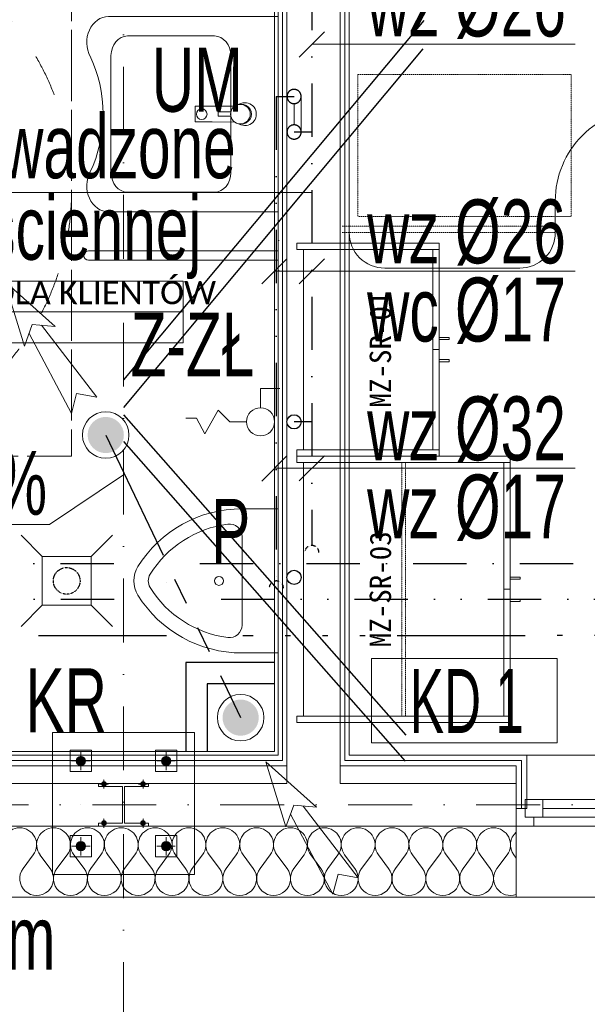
# Model space of a CAD drawing. Header units: centimetres. Extents: x -9388 to 91680, y -1419244 to 50347.
# Tile 64 of 183: x 38582 to 40179, y -711102 to -708330. Entities that reach past the tile are written whole.
import ezdxf
from ezdxf.enums import TextEntityAlignment as Align

# ---------------------------------------------------------------- set-up
doc = ezdxf.new("R2010")
doc.units = ezdxf.units.CM
for name, pattern in [('ACAD_ISO14W100', [24, 12, -3, 0, -3, 0, -3, 0, -3]), ('CENTER', [2, 1.25, -0.25, 0.25, -0.25]), ('DIVIDE2', [0.625, 0.25, -0.125, 0, -0.125, 0, -0.125]), ('GCAD_ISO12W100', [21, 12, -3, 0, -3, 0, -3]), ('HIDDEN2', [0.1875, 0.125, -0.0625]), ('ISO14W100', [25.5, 12, -3, 0.5, -3, 0.5, -3, 0.5, -3]), ('KOPISTO BUDYNEK C 09.10.12-PW_WODA$0$DASHDOT', [1, 0.5, -0.25, 0, -0.25]), ('KOPISTO BUDYNEK C 09.10.12-PW_WODA$0$DIVIDE', [1.25, 0.5, -0.25, 0, -0.25, 0, -0.25]), ('Krawędzie ukryte dłuższe', [225, 200, -25]), ('Kropki i Kreski', [360, 180, -90, 0, -90]), ('PHANTOM', [2.5, 1.25, -0.25, 0.25, -0.25, 0.25, -0.25]), ('Przerywana', [240, 120, -120])]:
    doc.linetypes.add(name, pattern=pattern)
for name, color, linetype, lineweight in [('! pow os niepelnosprawnej_Nr_pióra__161', 7, 'Continuous', 5), ('! słupy stalowe_Nr_pióra__7', 7, 'Continuous', 13), ('Metryczki pomieszczeń ArchiCADa_Nr_pióra__6', 7, 'Continuous', 13), ('Okna ArchiCADa_Nr_pióra__23', 7, 'Continuous', 15), ('Okna ArchiCADa_Nr_pióra__3', 7, 'Continuous', 13), ('Okna ArchiCADa_Nr_pióra__41', 7, 'Continuous', 15), ('Osie_Nr_pióra__1', 7, 'Continuous', 13), ('Osie_Nr_pióra__4', 7, 'Continuous', 13), ('Q_ks_opis', 3, 'Continuous', 13), ('Q_ks_opis_pion', 3, 'Continuous', 13), ('Q_opisy_średnice_woda', 3, 'Continuous', 9), ('Q_podkład', 8, 'Continuous', 9), ('Q_strzałki', 3, 'Continuous', 13), ('Q_w_armatura', 71, 'Continuous', 13), ('Q_w_opis_urządzenia', 83, 'Continuous', 13), ('Q_wys prowadzenia instalacji', 6, 'Continuous', 13), ('Strefy_Nr_pióra__101', 7, 'Continuous', 5), ('Wnętrze - umeblowanie_Nr_pióra__1', 7, 'Continuous', 13), ('Wnętrze - umeblowanie_Nr_pióra__101', 7, 'Continuous', 5), ('Ściany wewnętrzne_Nr_pióra__1', 7, 'Continuous', 13), ('Ściany wewnętrzne_Nr_pióra__41', 7, 'Continuous', 15), ('Ściany zewnętrzne_Nr_pióra__1', 7, 'Continuous', 13), ('Ściany zewnętrzne_Nr_pióra__174', 7, 'Continuous', 5), ('Ściany zewnętrzne_Nr_pióra__41', 7, 'Continuous', 15)]:
    doc.layers.add(name, color=color, linetype=linetype, lineweight=lineweight)
for name, color, linetype in [('! Strefy Powierzchnie', 7, 'Continuous'), ('Okna ArchiCADa', 7, 'Continuous'), ('Osie', 7, 'Continuous'), ('Wnętrze - umeblowanie', 7, 'Continuous')]:
    doc.layers.add(name, color=color, linetype=linetype)
for name, color, linetype, lineweight, true_color in [('! słupy stalowe_Nr_pióra__232', 7, 'Continuous', 13, 0x24a2ff), ('Q_cw_podejścia', 7, 'ACAD_ISO14W100', 30, 0xfe00ff), ('Q_Działka cyrkulacyjna', 7, 'ISO14W100', 30, 0xffc000), ('Q_Działka wody ciepłej', 6, 'KOPISTO BUDYNEK C 09.10.12-PW_WODA$0$DIVIDE', 30, 0xff00ff), ('Q_Działka wody zimnej', 4, 'KOPISTO BUDYNEK C 09.10.12-PW_WODA$0$DASHDOT', 30, 0x00ffff), ('Q_kd', 7, 'PHANTOM', 30, 0x01ff01), ('Q_kd_pion', 7, 'CENTER', 35, 0x34cc00), ('Q_ks', 7, 'DIVIDE2', 30, 0x997301), ('Q_wz_podejścia', 7, 'GCAD_ISO12W100', 30, 0x01ffff)]:
    doc.layers.add(name, color=color, linetype=linetype, lineweight=lineweight, true_color=true_color)
doc.layers.add('Q_uwagi', color=7, linetype='Continuous', lineweight=30, true_color=0xff0101, plot=False)
doc.styles.add('ARIAL', font='ARIALN.TTF', dxfattribs={"width": 0.9, "height": 0.002})
doc.styles.add('Arial Narrow_____', font='ARIALN.TTF', dxfattribs={"width": 0.8})
doc.styles.add('GENERATED_STYLE_1', font='calibri.ttf')
doc.styles.add('GENERATED_STYLE_2', font='arial.ttf')
doc.styles.add('GENERATED_STYLE_3', font='calibri.ttf')

# ---------------------------------------------------------------- blocks, each defined once
blk = doc.blocks.new('TOALETA DLA KLIENTÓW_04_2', base_point=(36920.6, -709603))
at = {"layer": 'Metryczki pomieszczeń ArchiCADa_Nr_pióra__6', "linetype": 'Continuous'}
for p, q in [((36377, -709491.4), (36394.4, -709406.5)), ((36394.4, -709406.5), (37481.6, -709629.8)), ((36359.5, -709576.2), (36377, -709491.4)), ((37464.2, -709714.7), (36377, -709491.4)), ((36377, -709491.4), (37464.2, -709714.7)), ((37446.8, -709799.6), (36359.5, -709576.2)), ((37481.6, -709629.8), (37464.2, -709714.7)), ((37464.2, -709714.7), (37446.8, -709799.6))]:
    blk.add_line(p, q, dxfattribs=at)
at = {"layer": 'Metryczki pomieszczeń ArchiCADa_Nr_pióra__6'}
for tag, height, style, p in [('ROOM_NAME', 65, 'GENERATED_STYLE_1', (36443.4, -709416.2)), ('listZoneProperty', 65, 'GENERATED_STYLE_2', (36425.9, -709508.7)), ('DUMMY_385', 65, 'GENERATED_STYLE_2', (36553.3, -709536.6)), ('DUMMY_386', 43.3, 'GENERATED_STYLE_2', (36638.2, -709549.9))]:
    blk.add_attdef(tag, text='', height=height, rotation=348.3916, dxfattribs=dict(at, style=style)).set_placement(p, align=Align.TOP_LEFT)
blk = doc.blocks.new('Umywalka 19')
at = {"layer": 'Wnętrze - umeblowanie_Nr_pióra__101', "color": 8, "linetype": 'Continuous'}
for p, q in [((-275, -477), (-275, -0.2)), ((-275, -0.2), (275, -0.2)), ((275, -0.2), (275, -477)), ((-29.9, -104.7), (-25.7, -115.7)), ((25.7, -115.7), (29.9, -104.7)), ((-165, -132.6), (165, -132.6)), ((-22.7, -121.5), (-22, -186)), ((-6, -168.5), (-6, -132.8)), ((6, -168.5), (6, -132.8)), ((22, -186), (22.7, -121.5)), ((-220, -179), (-220, -424)), ((-22, -186), (-22, -233.5)), ((-6, -168.5), (6, -168.5)), ((22, -233.5), (22, -186)), ((220, -424), (220, -179)), ((-22, -233.5), (22, -233.5)), ((-165, -470.4), (165, -470.4))]:
    blk.add_line(p, q, dxfattribs=at)
for centre, radius in [((0, -106), 27.5), ((0, -215), 15)]:
    blk.add_circle(centre, radius, dxfattribs=at)
for centre, radius, start, end in [((0, -93.3), 32, 339.1675, 200.8325), ((0, -102.6), 27.5, 356.3287, 183.6713), ((0, -106), 27.5, 200.8325, 214.3749), ((0, -106), 27.5, 325.6251, 339.1675)]:
    blk.add_arc(centre, radius, start, end, dxfattribs=at)
for centre, major_axis, start_param, end_param in [((-163.8, -180), (-56.2, 0), 4.733875, 6.2617), ((163.8, -180), (-56.2, 0), 3.163078, 4.690903), ((-163.8, -423), (-56.2, 0), 0.021486, 1.549311), ((163.8, -423), (-56.2, 0), 1.592282, 3.120107), ((-202, -477), (-73, 0), 0, 2.147669), ((0, -768.7), (-327.8, 0), 4.188401, 5.239837), ((202, -477), (-73, 0), 0.993924, 3.141593)]:
    blk.add_ellipse(centre, major_axis=major_axis, ratio=0.842831, start_param=start_param, end_param=end_param, dxfattribs=at)
blk = doc.blocks.new('Pisuar 19')
at = {"layer": 'Wnętrze - umeblowanie_Nr_pióra__101', "color": 8, "linetype": 'Continuous'}
for p, q in [((-203, -101.5), (-203, 0)), ((203, 0), (-203, 0)), ((203, -101.5), (203, 0)), ((-124.5, -101.5), (124.5, -101.5))]:
    blk.add_line(p, q, dxfattribs=at)
blk.add_circle((0, -166.5), 12.6, dxfattribs=at)
for centre, radius, start, end in [((142.1, -101.5), 345.1, 180, 238.1092), ((-124.5, -137), 35.5, 90, 187.0582), ((-142.1, -101.5), 345.1, 301.8908, 0), ((124.5, -137), 35.5, 352.9418, 90), ((142.1, -101.5), 304.5, 187.5275, 238.1092), ((-142.1, -101.5), 304.5, 301.8908, 352.4725), ((0, -329.9), 35.5, 238.1092, 301.8908), ((0, -329.9), 76.1, 238.1092, 301.8908)]:
    blk.add_arc(centre, radius, start, end, dxfattribs=at)
blk = doc.blocks.new('Standardowy znacznik siatki')
at = {"layer": 'Osie_Nr_pióra__4', "linetype": 'Kropki i Kreski'}
blk.add_line((1000, 0), (17990.8, 0), dxfattribs=at)
at = {"layer": 'Osie_Nr_pióra__1', "style": 'GENERATED_STYLE_3'}
for tag, p in [('AC_MarkerText_1_0', (-125, 4.9)), ('AC_MarkerText_1_1', (19115.8, 4.9))]:
    blk.add_attdef(tag, text='', height=100, rotation=360, dxfattribs=at).set_placement(p, align=Align.MIDDLE_CENTER)
blk = doc.blocks.new('Standardowy znacznik siatki_8')
at = {"layer": 'Osie_Nr_pióra__4', "linetype": 'Kropki i Kreski'}
blk.add_line((1000, 0), (12138.2, 0), dxfattribs=at)
at = {"layer": 'Osie_Nr_pióra__1', "style": 'GENERATED_STYLE_3'}
for tag, p in [('AC_MarkerText_1_0', (-125, 5.7)), ('AC_MarkerText_1_1', (13263.2, 5.7))]:
    blk.add_attdef(tag, text='', height=100, rotation=270, dxfattribs=at).set_placement(p, align=Align.MIDDLE_CENTER)
blk = doc.blocks.new('Okno 19')
at = {"layer": 'Okna ArchiCADa_Nr_pióra__23', "color": 8, "linetype": 'Continuous'}
for p, q in [((-450, 0), (-425, 0)), ((-425, 25), (-375, 25)), ((-425, -25), (-425, 25)), ((-425, 0), (-425, -25)), ((-375, 25), (-375, -25)), ((-375, 25), (375, 25)), ((-375, 0), (375, 0)), ((375, -25), (375, 25)), ((375, 25), (425, 25)), ((425, 25), (425, -25)), ((425, -25), (425, 0)), ((425, 0), (450, 0)), ((-425, -25), (-400, -25)), ((-375, -25), (-425, -25)), ((-400, -25), (-400, -50)), ((375, -25), (-375, -25)), ((425, -25), (375, -25)), ((400, -50), (400, -25)), ((400, -25), (425, -25)), ((-400, -50), (-450, -50)), ((450, -50), (400, -50))]:
    blk.add_line(p, q, dxfattribs=at)
at = {"layer": 'Okna ArchiCADa_Nr_pióra__3', "color": 8, "linetype": 'Continuous'}
for p, q in [((-420, 150), (420, 150)), ((-375, 25), (375, 25)), ((400, -50), (-400, -50)), ((-450, -250), (450, -250))]:
    blk.add_line(p, q, dxfattribs=at)
at = {"layer": 'Okna ArchiCADa_Nr_pióra__41', "color": 8, "linetype": 'Continuous'}
for p, q in [((-450, -50), (-450, 0)), ((450, -50), (450, 0))]:
    blk.add_line(p, q, dxfattribs=at)
blk = doc.blocks.new('PAB.01_RZUT PRZYZIEMIA')
at = {"layer": '! słupy stalowe_Nr_pióra__7', "linetype": 'Continuous'}
for points in [[(38767, -710416.8, 1), (38741, -710416.8, 1)], [(38767, -710416.8, 1), (38741, -710416.8, 1)], [(39007, -710416.8, 1), (38981, -710416.8, 1)], [(39007, -710416.8, 1), (38981, -710416.8, 1)], [(38825.5, -710481.8, 1), (38812.5, -710481.8, 1)], [(38825.5, -710481.8, 1), (38812.5, -710481.8, 1)], [(38935.5, -710481.8, 1), (38922.5, -710481.8, 1)], [(38935.5, -710481.8, 1), (38922.5, -710481.8, 1)], [(38825.5, -710591.8, 1), (38812.5, -710591.8, 1)], [(38825.5, -710591.8, 1), (38812.5, -710591.8, 1)], [(38935.5, -710591.8, 1), (38922.5, -710591.8, 1)], [(38935.5, -710591.8, 1), (38922.5, -710591.8, 1)], [(38767, -710656.8, 1), (38741, -710656.8, 1)], [(38767, -710656.8, 1), (38741, -710656.8, 1)], [(39007, -710656.8, 1), (38981, -710656.8, 1)], [(39007, -710656.8, 1), (38981, -710656.8, 1)]]:
    blk.add_hatch(color=8, dxfattribs=at).paths.add_polyline_path(points)
at = {"layer": '! pow os niepelnosprawnej_Nr_pióra__161', "color": 8, "linetype": 'Krawędzie ukryte dłuższe', "flags": 128}
blk.add_lwpolyline([(37228, -708058.7), (38728, -708058.7), (38728, -709558.7), (37228, -709558.7)], close=True, dxfattribs=at)
at = {"layer": '! pow os niepelnosprawnej_Nr_pióra__161', "color": 8, "linetype": 'Przerywana'}
blk.add_circle((37978, -708808.7), 750, dxfattribs=at)
at = {"layer": '! Strefy Powierzchnie', "color": 8, "linetype": 'Continuous', "lineweight": 0, "flags": 128}
for points in [[(37219, -707979.3), (37219, -710390.3), (39299, -710390.3), (39299, -707979.3)], [(39509, -707968.4), (39509, -710400.3), (42029, -710400.3), (42029, -708999.7), (41158.5, -708999.3), (41159, -707969.2)]]:
    blk.add_lwpolyline(points, close=True, dxfattribs=at)
at = {"layer": '! słupy stalowe_Nr_pióra__232', "color": 8, "linetype": 'Continuous'}
for p, q in [((38874, -709915.7), (38874.1, -709915.7)), ((38994, -709915.7), (38994.1, -709915.7)), ((38674, -710336.8), (38674.1, -710336.8)), ((39074, -710336.8), (38674, -710336.8)), ((38674, -710336.8), (38674, -710736.8)), ((39074, -710736.8), (39074, -710336.8)), ((38784, -710386.8), (38724, -710386.8)), ((38724, -710386.8), (38724, -710446.8)), ((38784, -710446.8), (38784, -710386.8)), ((39024, -710386.8), (38964, -710386.8)), ((38964, -710386.8), (38964, -710446.8)), ((39024, -710446.8), (39024, -710386.8)), ((38742.9, -710412), (38742, -710416.5)), ((38742.9, -710412.2), (38742, -710416.8)), ((38742, -710416.5), (38742, -710421.8)), ((38742, -710416.8), (38742.9, -710421.4)), ((38745.5, -710408.1), (38742.9, -710412)), ((38745.5, -710408.3), (38742.9, -710412.2)), ((38742.9, -710421.4), (38745.5, -710425.3)), ((38749.4, -710405.5), (38745.5, -710408.1)), ((38749.4, -710405.7), (38745.5, -710408.3)), ((38745.5, -710425.3), (38749.4, -710427.9)), ((38754, -710404.5), (38749.4, -710405.5)), ((38754, -710404.8), (38749.4, -710405.7)), ((38749.4, -710427.9), (38754, -710428.8)), ((38758.6, -710405.5), (38754, -710404.5)), ((38758.6, -710405.7), (38754, -710404.8)), ((38754, -710416.8), (38754.1, -710416.8)), ((38754, -710416.8), (38754.1, -710416.8)), ((38754, -710416.8), (38754.1, -710416.8)), ((38754, -710428.8), (38758.6, -710427.9)), ((38762.5, -710408.1), (38758.6, -710405.5)), ((38762.5, -710408.3), (38758.6, -710405.7)), ((38758.6, -710427.9), (38762.5, -710425.3)), ((38765.1, -710412), (38762.5, -710408.1)), ((38765.1, -710412.2), (38762.5, -710408.3)), ((38762.5, -710425.3), (38765.1, -710421.4)), ((38766, -710416.5), (38765.1, -710412)), ((38766, -710416.8), (38765.1, -710412.2)), ((38765.1, -710421.4), (38766, -710416.8)), ((38766, -710421.8), (38766, -710416.5)), ((38982.9, -710412), (38982, -710416.5)), ((38982.9, -710412.2), (38982, -710416.8)), ((38982, -710416.5), (38982, -710421.8)), ((38982, -710416.8), (38982.9, -710421.4)), ((38985.5, -710408.1), (38982.9, -710412)), ((38985.5, -710408.3), (38982.9, -710412.2)), ((38982.9, -710421.4), (38985.5, -710425.3)), ((38989.4, -710405.5), (38985.5, -710408.1)), ((38989.4, -710405.7), (38985.5, -710408.3)), ((38985.5, -710425.3), (38989.4, -710427.9)), ((38994, -710404.5), (38989.4, -710405.5)), ((38994, -710404.8), (38989.4, -710405.7)), ((38989.4, -710427.9), (38994, -710428.8)), ((38998.6, -710405.5), (38994, -710404.5)), ((38998.6, -710405.7), (38994, -710404.8)), ((38994, -710416.8), (38994.1, -710416.8)), ((38994, -710416.8), (38994.1, -710416.8)), ((38994, -710416.8), (38994.1, -710416.8)), ((38994, -710428.8), (38998.6, -710427.9)), ((39002.5, -710408.1), (38998.6, -710405.5)), ((39002.5, -710408.3), (38998.6, -710405.7)), ((38998.6, -710427.9), (39002.5, -710425.3)), ((39005.1, -710412), (39002.5, -710408.1)), ((39005.1, -710412.2), (39002.5, -710408.3)), ((39002.5, -710425.3), (39005.1, -710421.4)), ((39006, -710416.5), (39005.1, -710412)), ((39006, -710416.8), (39005.1, -710412.2)), ((39005.1, -710421.4), (39006, -710416.8)), ((39006, -710421.8), (39006, -710416.5)), ((38724, -710446.8), (38784, -710446.8)), ((38964, -710446.8), (39024, -710446.8)), ((38754, -710540.3), (38754.1, -710540.3)), ((38754, -710540.3), (38754.1, -710540.3)), ((38784, -710626.8), (38724, -710626.8)), ((38724, -710626.8), (38724, -710686.8)), ((38742.9, -710651.7), (38742, -710656.3)), ((38742, -710651.8), (38742, -710656.5)), ((38745.5, -710647.8), (38742.9, -710651.7)), ((38749.4, -710645.2), (38745.5, -710647.8)), ((38754, -710644.3), (38749.4, -710645.2)), ((38758.6, -710645.2), (38754, -710644.3)), ((38762.5, -710647.8), (38758.6, -710645.2)), ((38765.1, -710651.7), (38762.5, -710647.8)), ((38766, -710656.3), (38765.1, -710651.7)), ((38766, -710656.5), (38766, -710651.8)), ((38784, -710686.8), (38784, -710626.8)), ((39024, -710626.8), (38964, -710626.8)), ((38964, -710626.8), (38964, -710686.8)), ((38982.9, -710651.7), (38982, -710656.3)), ((38982, -710651.8), (38982, -710656.5)), ((38985.5, -710647.8), (38982.9, -710651.7)), ((38989.4, -710645.2), (38985.5, -710647.8)), ((38994, -710644.3), (38989.4, -710645.2)), ((38998.6, -710645.2), (38994, -710644.3)), ((39002.5, -710647.8), (38998.6, -710645.2)), ((39005.1, -710651.7), (39002.5, -710647.8)), ((39006, -710656.3), (39005.1, -710651.7)), ((39006, -710656.5), (39006, -710651.8)), ((39024, -710686.8), (39024, -710626.8)), ((38742, -710656.3), (38742.9, -710660.9)), ((38742, -710656.5), (38742.9, -710661.1)), ((38742.9, -710660.9), (38745.5, -710664.8)), ((38742.9, -710661.1), (38745.5, -710665)), ((38745.5, -710664.8), (38749.4, -710667.4)), ((38745.5, -710665), (38749.4, -710667.6)), ((38749.4, -710667.4), (38754, -710668.3)), ((38749.4, -710667.6), (38754, -710668.5)), ((38754, -710656.3), (38754.1, -710656.3)), ((38754, -710668.3), (38758.6, -710667.4)), ((38754, -710668.5), (38758.6, -710667.6)), ((38758.6, -710667.4), (38762.5, -710664.8)), ((38758.6, -710667.6), (38762.5, -710665)), ((38762.5, -710664.8), (38765.1, -710660.9)), ((38762.5, -710665), (38765.1, -710661.1)), ((38765.1, -710660.9), (38766, -710656.3)), ((38766, -710656.3), (38765.1, -710660.9)), ((38765.1, -710661.1), (38766, -710656.5)), ((38982, -710656.3), (38982.9, -710660.9)), ((38982, -710656.5), (38982.9, -710661.1)), ((38982.9, -710660.9), (38985.5, -710664.8)), ((38982.9, -710661.1), (38985.5, -710665)), ((38985.5, -710664.8), (38989.4, -710667.4)), ((38985.5, -710665), (38989.4, -710667.6)), ((38989.4, -710667.4), (38994, -710668.3)), ((38989.4, -710667.6), (38994, -710668.5)), ((38994, -710656.8), (38994.1, -710656.8)), ((38994, -710668.3), (38998.6, -710667.4)), ((38994, -710668.5), (38998.6, -710667.6)), ((38998.6, -710667.4), (39002.5, -710664.8)), ((38998.6, -710667.6), (39002.5, -710665)), ((39002.5, -710664.8), (39005.1, -710660.9)), ((39002.5, -710665), (39005.1, -710661.1)), ((39006, -710656.3), (39005.1, -710660.9)), ((39005.1, -710660.9), (39006, -710656.3)), ((39005.1, -710661.1), (39006, -710656.5)), ((38724, -710686.8), (38784, -710686.8)), ((38964, -710686.8), (39024, -710686.8)), ((38674, -710736.8), (38674.1, -710736.8)), ((38674, -710736.8), (38674.1, -710736.8)), ((38674, -710736.8), (38674.1, -710736.8)), ((38674, -710736.8), (39074, -710736.8)), ((39074, -710736.8), (39074.1, -710736.8)), ((39074, -710736.8), (39074.1, -710736.8))]:
    blk.add_line(p, q, dxfattribs=at)
at = {"layer": '! słupy stalowe_Nr_pióra__232', "color": 8, "linetype": 'CENTER'}
for p, q in [((38754, -710442.8), (38754, -710390.8)), ((38994, -710442.8), (38994, -710390.8)), ((38728, -710416.8), (38780, -710416.8)), ((38968, -710416.8), (39020, -710416.8)), ((38806, -710481.8), (38832, -710481.8)), ((38819, -710494.8), (38819, -710468.8)), ((38916, -710481.8), (38942, -710481.8)), ((38929, -710494.8), (38929, -710468.8)), ((38806, -710591.8), (38832, -710591.8)), ((38819, -710604.8), (38819, -710578.8)), ((38916, -710591.8), (38942, -710591.8)), ((38929, -710604.8), (38929, -710578.8)), ((38754, -710682.8), (38754, -710630.8)), ((38994, -710682.8), (38994, -710630.8)), ((38728, -710656.8), (38780, -710656.8)), ((38968, -710656.8), (39020, -710656.8))]:
    blk.add_line(p, q, dxfattribs=at)
at = {"layer": '! słupy stalowe_Nr_pióra__232', "color": 8, "linetype": 'Continuous', "flags": 128}
blk.add_lwpolyline([(38944, -710600.3), (38804, -710600.3), (38804, -710591.8), (38871.2, -710591.8), (38871.2, -710488.8), (38804, -710488.8), (38804, -710480.3), (38944, -710480.3), (38944, -710488.8), (38876.7, -710488.8), (38876.7, -710591.8), (38944, -710591.8)], close=True, dxfattribs=at)
at = {"layer": '! słupy stalowe_Nr_pióra__232', "color": 8, "linetype": 'Continuous'}
for centre, radius in [((38754, -710416.8), 13), ((38994, -710416.8), 13), ((38819, -710481.8), 6.5), ((38929, -710481.8), 6.5), ((38819, -710591.8), 6.5), ((38929, -710591.8), 6.5), ((38754, -710656.8), 13), ((38994, -710656.8), 13)]:
    blk.add_circle(centre, radius, dxfattribs=at)
at = {"layer": 'Strefy_Nr_pióra__101', "color": 8, "linetype": 'Continuous'}
for p, q in [((39309, -708951.4), (39309, -709035.9)), ((39309, -708951.4), (39312.4, -708951.4)), ((39309, -708980.1), (38775.7, -708980.1)), ((39309, -709007.2), (38775.7, -709007.2)), ((39309, -709035.9), (39312.4, -709035.9))]:
    blk.add_line(p, q, dxfattribs=at)
blk.add_arc((38775.7, -708993.7), 13.5, 90, 270, dxfattribs=at)
at = {"layer": 'Wnętrze - umeblowanie_Nr_pióra__101', "color": 8, "linetype": 'HIDDEN2'}
for p, q in [((39489, -708911.3), (40089, -708911.3)), ((39489, -708929.3), (40089, -708929.3))]:
    blk.add_line(p, q, dxfattribs=at)
at = {"layer": 'Wnętrze - umeblowanie_Nr_pióra__101', "color": 8, "linetype": 'Continuous'}
for p, q in [((39380, -709540.5), (39380, -708976.5)), ((39380, -710290.5), (39380, -709576.5))]:
    blk.add_line(p, q, dxfattribs=at)
at = {"layer": 'Wnętrze - umeblowanie_Nr_pióra__101', "color": 8, "linetype": 'Continuous', "flags": 128}
blk.add_lwpolyline([(40089, -708839.3), (40089, -708929.3, -0.414214), (39989, -709029.3), (39609, -709029.3, -0.414214), (39509, -708929.3), (39509, -707969.3), (41159, -707969.3), (41159, -708379.3, -0.414214), (40959, -708579.3), (40349, -708579.3, 0.414214)], format="xyb", close=True, dxfattribs=at)
at = {"layer": 'Wnętrze - umeblowanie_Nr_pióra__101', "color": 8, "linetype": 'HIDDEN2', "flags": 128}
for points in [[(40133.2, -708884.3), (39533.2, -708884.3), (39533.2, -708484.3), (40133.2, -708484.3)], [(39657, -709576.5), (39667, -709576.5), (39667, -710290.5), (39657, -710290.5)]]:
    blk.add_lwpolyline(points, close=True, dxfattribs=at)
at = {"layer": 'Wnętrze - umeblowanie_Nr_pióra__101', "color": 8, "linetype": 'Continuous', "flags": 128}
for points in [[(39362, -708958.5), (39762, -708958.5), (39762, -708976.5), (39362, -708976.5)], [(39744, -709258.5), (39744, -708976.5), (39762, -708976.5), (39762, -709258.5)], [(39762, -709230.1), (39789.9, -709230.1), (39789.9, -709224.1), (39762, -709224.1)], [(39744, -709540.5), (39744, -709258.5), (39762, -709258.5), (39762, -709540.5)], [(39762, -709286.8), (39789.9, -709286.8), (39789.9, -709292.9), (39762, -709292.9)], [(39362, -709540.5), (39762, -709540.5), (39762, -709558.5), (39362, -709558.5)], [(39362, -709558.5), (39962, -709558.5), (39962, -709576.5), (39362, -709576.5)], [(39944, -709933.5), (39944, -709576.5), (39962, -709576.5), (39962, -709933.5)], [(39962, -709905.1), (39989.9, -709905.1), (39989.9, -709899.1), (39962, -709899.1)], [(39944, -710290.5), (39944, -709933.5), (39962, -709933.5), (39962, -710290.5)], [(39962, -709961.8), (39989.9, -709961.8), (39989.9, -709967.9), (39962, -709967.9)], [(39362, -710290.5), (39962, -710290.5), (39962, -710308.5), (39362, -710308.5)]]:
    blk.add_lwpolyline(points, close=True, dxfattribs=at)
at = {"layer": 'Ściany wewnętrzne_Nr_pióra__1', "color": 8, "linetype": 'Continuous'}
for p, q in [((39321.5, -707969.3), (39321.5, -710400.3)), ((39496.5, -710400.3), (39496.5, -707969.3))]:
    blk.add_line(p, q, dxfattribs=at)
at = {"layer": 'Ściany wewnętrzne_Nr_pióra__1', "color": 8, "linetype": 'Continuous', "flags": 128}
for points in [[(39309, -707969.3), (39309, -710400.3)], [(39509, -710400.3), (39509, -707969.3)]]:
    blk.add_lwpolyline(points, dxfattribs=at)
at = {"layer": 'Ściany wewnętrzne_Nr_pióra__41', "color": 8, "linetype": 'Continuous'}
for p, q in [((39334, -707969.3), (39334, -710400.3)), ((39484, -710400.3), (39484, -707969.3))]:
    blk.add_line(p, q, dxfattribs=at)
at = {"layer": 'Ściany zewnętrzne_Nr_pióra__1', "color": 8, "linetype": 'Continuous'}
for p, q in [((39321.5, -710400.3), (39321.5, -710415.3)), ((39496.5, -710415.3), (39496.5, -710400.3)), ((39979, -710400.3), (40009, -710400.3)), ((40009, -710550.3), (40009, -710400.3)), ((39979, -710550.3), (39994, -710550.3)), ((39994, -710550.3), (40009, -710550.3))]:
    blk.add_line(p, q, dxfattribs=at)
at = {"layer": 'Ściany zewnętrzne_Nr_pióra__1', "color": 8, "linetype": 'Continuous', "flags": 128}
for points in [[(39309, -710400.3), (37209, -710400.3)], [(39979, -710400.3), (39509, -710400.3)]]:
    blk.add_lwpolyline(points, dxfattribs=at)
at = {"layer": 'Ściany zewnętrzne_Nr_pióra__174', "color": 8, "linetype": 'Continuous'}
for p, q in [((38591.4, -710719.3), (38620, -710681.2)), ((38667.6, -710719.3), (38639, -710681.2)), ((38686.7, -710719.3), (38715.2, -710681.2)), ((38762.9, -710719.3), (38734.3, -710681.2)), ((38781.9, -710719.3), (38810.5, -710681.2)), ((38858.1, -710719.3), (38829.5, -710681.2)), ((38877.1, -710719.3), (38905.7, -710681.2)), ((38953.3, -710719.3), (38924.8, -710681.2)), ((38972.4, -710719.3), (39000.9, -710681.2)), ((39048.6, -710719.3), (39020, -710681.2)), ((39067.6, -710719.3), (39096.2, -710681.2)), ((39143.8, -710719.3), (39115.2, -710681.2)), ((39162.9, -710719.3), (39191.4, -710681.2)), ((39239, -710719.3), (39210.5, -710681.2)), ((39258.1, -710719.3), (39286.7, -710681.2)), ((39334.3, -710719.3), (39305.7, -710681.2)), ((39353.3, -710719.3), (39381.9, -710681.2)), ((39429.5, -710719.3), (39400.9, -710681.2)), ((39448.6, -710719.3), (39477.1, -710681.2)), ((39524.8, -710719.3), (39496.2, -710681.2)), ((39543.8, -710719.3), (39572.4, -710681.2)), ((39620, -710719.3), (39591.4, -710681.2)), ((39639, -710719.3), (39667.6, -710681.2)), ((39715.2, -710719.3), (39686.7, -710681.2)), ((39734.3, -710719.3), (39762.9, -710681.2)), ((39810.5, -710719.3), (39781.9, -710681.2)), ((39829.5, -710719.3), (39858.1, -710681.2)), ((39905.7, -710719.3), (39877.1, -710681.2)), ((39924.8, -710719.3), (39953.3, -710681.2)), ((39979, -710690.1), (39972.4, -710681.2))]:
    blk.add_line(p, q, dxfattribs=at)
for centre, start, end in [((38581.9, -710652.7), 90, 216.8699), ((38581.9, -710652.7), 323.1301, 90), ((38677.1, -710652.7), 90, 216.8699), ((38677.1, -710652.7), 323.1301, 90), ((38772.4, -710652.7), 90, 216.8699), ((38772.4, -710652.7), 323.1301, 90), ((38867.6, -710652.7), 90, 216.8699), ((38867.6, -710652.7), 323.1301, 90), ((38962.9, -710652.7), 90, 216.8699), ((38962.9, -710652.7), 323.1301, 90), ((39058.1, -710652.7), 90, 216.8699), ((39058.1, -710652.7), 323.1301, 90), ((39153.3, -710652.7), 90, 216.8699), ((39153.3, -710652.7), 323.1301, 90), ((39248.6, -710652.7), 90, 216.8699), ((39248.6, -710652.7), 323.1301, 90), ((39343.8, -710652.7), 90, 216.8699), ((39343.8, -710652.7), 323.1301, 90), ((39439, -710652.7), 90, 216.8699), ((39439, -710652.7), 323.1301, 90), ((39534.3, -710652.7), 90, 216.8699), ((39534.3, -710652.7), 323.1301, 90), ((39629.5, -710652.7), 90, 216.8699), ((39629.5, -710652.7), 323.1301, 90), ((39724.8, -710652.7), 90, 216.8699), ((39724.8, -710652.7), 323.1301, 90), ((39820, -710652.7), 90, 216.8699), ((39820, -710652.7), 323.1301, 90), ((39915.2, -710652.7), 90, 216.8699), ((39915.2, -710652.7), 323.1301, 90), ((40010.5, -710652.7), 131.3652, 216.8699), ((38629.5, -710747.9), 143.1301, 36.8699), ((38724.8, -710747.9), 143.1301, 36.8699), ((38820, -710747.9), 143.1301, 36.8699), ((38915.2, -710747.9), 143.1301, 36.8699), ((39010.5, -710747.9), 143.1301, 36.8699), ((39105.7, -710747.9), 143.1301, 36.8699), ((39200.9, -710747.9), 143.1301, 36.8699), ((39296.2, -710747.9), 143.1301, 36.8699), ((39391.4, -710747.9), 143.1301, 36.8699), ((39486.7, -710747.9), 143.1301, 36.8699), ((39581.9, -710747.9), 143.1301, 36.8699), ((39677.1, -710747.9), 143.1301, 36.8699), ((39772.4, -710747.9), 143.1301, 36.8699), ((39867.6, -710747.9), 143.1301, 36.8699), ((39962.9, -710747.9), 143.1301, 289.8248)]:
    blk.add_arc(centre, 47.6, start, end, dxfattribs=at)
at = {"layer": 'Ściany zewnętrzne_Nr_pióra__41', "color": 8, "linetype": 'Continuous'}
for p, q in [((39334, -710400.3), (39334, -710415.3)), ((39484, -710415.3), (39484, -710400.3)), ((39321.5, -710415.3), (37196.5, -710415.3)), ((39334, -710415.3), (39334, -710430.3)), ((39484, -710430.3), (39484, -710415.3)), ((39979, -710415.3), (39496.5, -710415.3)), ((39979, -710415.3), (39994, -710415.3)), ((39994, -710415.3), (39994, -710550.3)), ((39334, -710430.3), (37184, -710430.3)), ((39334, -710430.3), (39334, -710480.3)), ((39484, -710480.3), (39484, -710430.3)), ((39979, -710430.3), (39484, -710430.3)), ((39979, -710430.3), (39979, -710550.3)), ((39334, -710480.3), (37184, -710480.3)), ((39979, -710480.3), (39484, -710480.3)), ((39979, -710600.3), (39979, -710550.3)), ((37184, -710600.3), (38804, -710600.3)), ((38944, -710600.3), (39334, -710600.3)), ((39334, -710600.3), (39484, -710600.3)), ((39484, -710600.3), (39979, -710600.3)), ((39979, -710800.3), (39979, -710600.3))]:
    blk.add_line(p, q, dxfattribs=at)
at = {"layer": 'Ściany zewnętrzne_Nr_pióra__41', "color": 8, "linetype": 'Continuous', "flags": 128}
blk.add_lwpolyline([(35309, -710800.3), (39979, -710800.3)], dxfattribs=at)
at = {"layer": '! Strefy Powierzchnie', "color": 8, "linetype": 'Continuous'}
ref = blk.add_blockref('TOALETA DLA KLIENTÓW_04_2', (38487.1, -709152.7), dxfattribs=dict(at, rotation=11.60840108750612))
ref.add_attrib('ROOM_NAME', '04 TOALETA DLA KLIENTÓW', dxfattribs={"layer": 'Metryczki pomieszczeń ArchiCADa_Nr_pióra__6', "color": 7, "height": 65, "rotation": 360, "style": 'GENERATED_STYLE_1'}).set_placement((37982.1, -709065.7), align=Align.TOP_LEFT)
ref.add_attrib('listZoneProperty', 'P:5', dxfattribs={"layer": 'Metryczki pomieszczeń ArchiCADa_Nr_pióra__6', "color": 7, "height": 65, "rotation": 360, "style": 'GENERATED_STYLE_2'}).set_placement((37983.6, -709159.9), align=Align.TOP_LEFT)
ref.add_attrib('DUMMY_385', ' m', dxfattribs={"layer": 'Metryczki pomieszczeń ArchiCADa_Nr_pióra__6', "color": 7, "height": 65, "rotation": 360, "style": 'GENERATED_STYLE_2'}).set_placement((38114, -709161.6), align=Align.TOP_LEFT)
ref.add_attrib('DUMMY_386', '2', dxfattribs={"layer": 'Metryczki pomieszczeń ArchiCADa_Nr_pióra__6', "color": 7, "height": 43.3, "rotation": 360, "style": 'GENERATED_STYLE_2'}).set_placement((38199.8, -709157.5), align=Align.TOP_LEFT)
at = {"layer": 'Okna ArchiCADa', "color": 8, "linetype": 'Continuous', "zscale": 1000, "rotation": 359.999997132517}
blk.add_blockref('Okno 19', (40429, -710550.3), dxfattribs=at)
at = {"layer": 'Osie', "color": 8, "linetype": 'Continuous', "zscale": 1000}
for name, p, rotation in [('Standardowy znacznik siatki_8', (38874, -712523.4), 89.99999713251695), ('Standardowy znacznik siatki', (30584.3, -710540.3), 359.999997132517)]:
    blk.add_blockref(name, p, dxfattribs=dict(at, rotation=rotation))
at = {"layer": 'Wnętrze - umeblowanie', "color": 8, "linetype": 'Continuous', "lineweight": 5, "zscale": 1000}
for name, p, rotation in [('Umywalka 19', (39309, -708595.6), 269.9999971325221), ('Pisuar 19', (39309, -709909.8), 269.9999971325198)]:
    blk.add_blockref(name, p, dxfattribs=dict(at, rotation=rotation))
at = {"layer": 'Wnętrze - umeblowanie_Nr_pióra__1', "color": 8, "linetype": 'Continuous', "char_height": 60, "attachment_point": 2, "rotation": 90, "style": 'GENERATED_STYLE_2'}
for s, insert in [('\\A1;{\\fMS Gothic|b0|i0|c238|p49;MZ-SR-01}', (39566.7, -709258.5)), ('\\A1;{\\fMS Gothic|b0|i0|c238|p49;MZ-SR-03}', (39566.7, -709933.5))]:
    blk.add_mtext(s, dxfattribs=dict(at, insert=insert))
blk = doc.blocks.new('A$C03172C92')
at = {"layer": 'Q_kd_pion', "linetype": 'Continuous', "lineweight": 13}
blk.add_hatch(color=256, dxfattribs=at).paths.add_polyline_path([(-62.4, 0, -1), (62.4, 0, -1)], flags=0)
blk.add_circle((0, 0), 80, dxfattribs=at)
blk = doc.blocks.new('G$C9AF26E16')
at = {"layer": 'Q_ks', "linetype": 'Continuous', "lineweight": 13, "ltscale": 20}
for p, q in [((-0.00935, 0.00935), (-0.005, 0.005)), ((0.005, 0.005), (0.00935, 0.00935)), ((-0.00935, -0.00935), (-0.005, -0.005)), ((0.005, -0.005), (0.00935, -0.00935))]:
    blk.add_line(p, q, dxfattribs=at)
blk.add_3dface([(-0.005, 0.005), (0.005, 0.005), (0.005, -0.005), (-0.005, -0.005)], dxfattribs=at)
blk = doc.blocks.new('G$C08F26C9C')
at = {"layer": 'Q_Działka wody ciepłej', "ltscale": 0.5}
blk.add_circle((-0.05, 0), 0.02, dxfattribs=at)
at = {"layer": 'Q_Działka wody zimnej', "ltscale": 0.5}
blk.add_circle((0.05, 0), 0.02, dxfattribs=at)
at = {"layer": 'Q_uwagi', "lineweight": 0}
for p, q in [((-0.05, 0.02), (0.05, 0.02)), ((-0.03, 0), (0.03, 0)), ((-0.05, -0.02), (0.05, -0.02))]:
    blk.add_line(p, q, dxfattribs=at)
blk = doc.blocks.new('A$C674EB6B2')
at = {"layer": 'Q_uwagi', "linetype": 'Continuous'}
for p, q in [((-205.2, -6548.8), (-1049.8, -7560.8)), ((-207.2, -6629.3), (-1049.8, -7638.8)), ((-1049.8, -7659.2), (-255.7, -8561.6)), ((-1049.8, -7734.9), (-257.6, -8635.1))]:
    blk.add_line(p, q, dxfattribs=at)
blk = doc.blocks.new('ZawCZ')
at = {"layer": 'Q_w_armatura'}
for p, q in [((158.8, -32.6), (195.8, 33.5)), ((195.8, 33.5), (219.8, -10.1)), ((81, 0), (126.2, 0)), ((126.2, 0), (158.8, -32.6)), ((219.8, -10.1), (249.2, -10.1)), ((39.5, -39.5), (39.5, -93.5)), ((39.5, -93.5), (-14.5, -93.5))]:
    blk.add_line(p, q, dxfattribs=at)
blk.add_circle((39.5, 0), 39.5, dxfattribs=at)
blk = doc.blocks.new('*U457')
at = {"layer": 'Q_strzałki'}
for p, q in [((0.001006, 0.002669), (0.003962, 0.004863)), ((0.002566, 0.001456), (0.003962, 0.004863)), ((0.001006, 0.002669), (0.002252, 0.002663)), ((-0.001585, -0.000942), (0.001744, 0.002665)), ((-0.000293, -0.001945), (0.00238, 0.002171)), ((0.002566, 0.001456), (0.002252, 0.002663)), ((-0.001585, -0.000942), (-0.000473, -0.000843)), ((-0.000293, -0.001945), (-0.000473, -0.000843))]:
    blk.add_line(p, q, dxfattribs=at)

msp = doc.modelspace()

# ---------------------------------------------------------------- block references
at = {"layer": 'Q_podkład'}
msp.add_blockref('PAB.01_RZUT PRZYZIEMIA', (0, 0), dxfattribs=at)

# ---------------------------------------------------------------- next in the draw order: linework, layer by layer
for points in [[(39299, -710139.6), (39049, -710139.6), (39049, -710390.3)], [(39299, -710199.6), (39109, -710199.6), (39109, -710390.3)]]:
    msp.add_lwpolyline(points)
at = {"layer": 'Q_cw_podejścia'}
msp.add_arc((39304, -709930.1), 20, 0, 180, dxfattribs=at)
at = {"layer": 'Q_Działka cyrkulacyjna', "ltscale": 30}
for p, q in [((38995, -710064.4), (37310.6, -710065.1)), ((46124.1, -710061.6), (39210, -710064.4))]:
    msp.add_line(p, q, dxfattribs=at)
at = {"layer": 'Q_Działka wody ciepłej', "ltscale": 300}
for p, q in [((39304, -708545.9), (39354, -708545.9)), ((39304, -708545.9), (39304, -709910.1)), ((37196.5, -709961.2), (38933.5, -709961.2)), ((39148.6, -709961.2), (46124, -709961.2))]:
    msp.add_line(p, q, dxfattribs=at)
at = {"layer": 'Q_Działka wody zimnej', "ltscale": 300}
for p, q in [((39404, -707909.3), (39404, -709810.1)), ((39354, -708645.9), (39404, -708645.9)), ((39404, -709461.9), (39354, -709461.9)), ((37196.5, -709861.2), (38874, -709861.2)), ((39089, -709861.2), (46124, -709861.2))]:
    msp.add_line(p, q, dxfattribs=at)
at = {"layer": 'Q_Działka wody zimnej', "linetype": 'Continuous', "lineweight": 30, "ltscale": 50}
for centre in [(39354, -709461.9), (39354, -709900.1)]:
    msp.add_circle(centre, 20, dxfattribs=at)
at = {"layer": 'Q_kd', "ltscale": 300}
msp.add_line((38824, -709499.1), (39203.6, -710294.9), dxfattribs=at)
at = {"layer": 'Q_ks', "ltscale": 3}
msp.add_circle((38714.2, -709909.8), 37.5, dxfattribs=at)
at = {"layer": 'Q_ks_opis'}
for p, q in [((38876.7, -709609.4), (38665.8, -709751.2)), ((38665.8, -709751.2), (37438, -709751.2))]:
    msp.add_line(p, q, dxfattribs=at)
at = {"layer": 'Q_ks_opis_pion', "ltscale": 10}
msp.add_3dface([(39571.6, -710127.9), (40094.1, -710127.9), (40094.1, -710365.4), (39571.6, -710365.4)], dxfattribs=at)
at = {"layer": 'Q_opisy_średnice_woda'}
for p, q in [((39439.4, -708364.3), (39368.6, -708435)), ((39404.5, -708399.1), (40144.8, -708399.1)), ((37545, -708816.4, 286.4), (39404, -708816.4)), ((39333.8, -709003.2), (39263.1, -709073.9)), ((39439.4, -709003.1), (39368.6, -709073.8)), ((39299, -709038), (40144.8, -709038)), ((39333.8, -709557.9), (39263.1, -709628.6)), ((39439.4, -709557.8), (39368.6, -709628.5)), ((39299, -709592.7), (40144.8, -709592.6))]:
    msp.add_line(p, q, dxfattribs=at)
at = {"layer": 'Q_wz_podejścia'}
msp.add_arc((39404, -709830.1), 20, 0, 180, dxfattribs=at)

# ---------------------------------------------------------------- next in the draw order: block references
at = {"layer": 'Q_Działka wody zimnej', "ltscale": 0.5, "xscale": -1000, "yscale": 1000, "zscale": 1000, "rotation": 89.99999999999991}
msp.add_blockref('G$C08F26C9C', (39354, -708595.9), dxfattribs=at)
at = {"layer": 'Q_kd_pion', "lineweight": 13, "xscale": 0.8170000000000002, "yscale": -0.8170000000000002, "zscale": 0.8170000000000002, "rotation": 179.9999999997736}
for p in [(38824, -709499.1), (39203.6, -710294.9)]:
    msp.add_blockref('A$C03172C92', p, dxfattribs=at)
at = {"layer": 'Q_ks', "ltscale": 3, "xscale": 13750, "yscale": 13750, "zscale": 13750, "rotation": 269.9999999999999}
msp.add_blockref('G$C9AF26E16', (38714.2, -709909.8), dxfattribs=at)
at = {"layer": 'Q_strzałki', "ltscale": 0.1, "extrusion": (0.000246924, 0.000210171, 1), "xscale": -51988.60958037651, "yscale": 51988.60958037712, "rotation": 354.8554192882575}
for p, zscale in [((38721.3, -709336.4, -139.5), 50000.0000000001), ((39457, -710690, -139.6), 50000.00000000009)]:
    msp.add_blockref('*U457', p, dxfattribs=dict(at, zscale=zscale))
at = {"layer": 'Q_uwagi'}
msp.add_blockref('A$C674EB6B2', (39923.8, -701782.8), dxfattribs=at)
at = {"layer": 'Q_w_armatura', "rotation": 180}
msp.add_blockref('ZawCZ', (39299, -709461.9), dxfattribs=at)

# ---------------------------------------------------------------- next in the draw order: texts
at = {"layer": 'Q_ks_opis', "style": 'Arial Narrow_____', "width": 0.8}
msp.add_text('kd Ø110; i=2,0%%%', height=180, dxfattribs=at).set_placement((37434.5, -709723.9))
at = {"layer": 'Q_ks_opis_pion', "style": 'ARIAL', "width": 0.7}
msp.add_text('KD 1', height=180, dxfattribs=at).set_placement((39839.9, -710247.9), align=Align.MIDDLE_CENTER)
at = {"layer": 'Q_opisy_średnice_woda', "style": 'Arial Narrow_____', "width": 0.8}
for s, p in [('wz Ø26', (39839, -708286.9)), ('wz Ø26', (39839, -708925.8)), ('wc Ø17', (39839, -709145.8)), ('wz Ø32', (39839, -709480.4)), ('wz Ø17', (39839, -709700.4))]:
    msp.add_text(s, height=180, dxfattribs=at).set_placement(p, align=Align.MIDDLE_CENTER)
for s, p in [('Instalacje prowadzone', (38369.1, -708776, 193.2)), ('w bruździe ściennej', (38373.3, -709005.6, 193.2))]:
    msp.add_text(s, height=180, dxfattribs=at).set_placement(p, align=Align.CENTER)
at = {"layer": 'Q_w_opis_urządzenia', "style": 'Arial Narrow_____', "width": 0.8}
for s, p in [('UM', (39081.7, -708498.8)), ('Z-ZŁ', (39068.1, -709244.2)), ('P', (39175.8, -709769.2)), ('KR', (38712.9, -710245.9))]:
    msp.add_text(s, height=180, dxfattribs=at).set_placement(p, align=Align.MIDDLE_CENTER)
at = {"layer": 'Q_wys prowadzenia instalacji', "style": 'Arial Narrow_____', "width": 0.8}
msp.add_text('Hoś=3,25m', height=180, dxfattribs=at).set_placement((37834.3, -711004.9))

doc.saveas('drawing.dxf')
